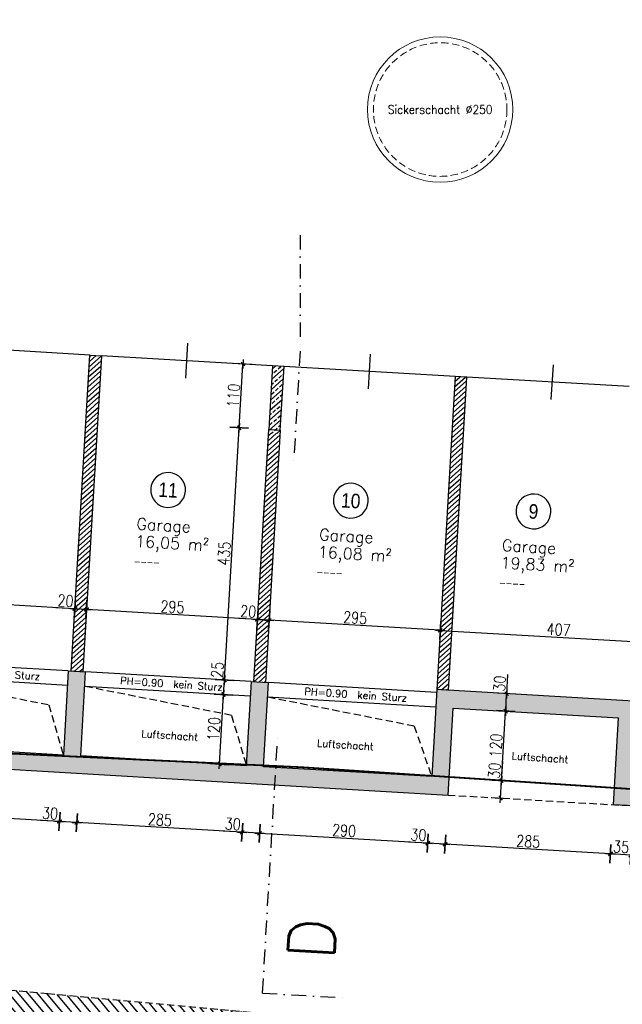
# Model space of a CAD drawing. Header units: centimetres. Extents: x -18458 to 60221, y -11985 to 33979.
# Tile 31 of 50: x 6736 to 7773, y -668 to 1027. Entities that reach past the tile are written whole.
import ezdxf
from ezdxf.enums import TextEntityAlignment as Align

# ---------------------------------------------------------------- set-up
doc = ezdxf.new("R2010")
doc.units = ezdxf.units.CM
doc.header["$LTSCALE"] = 50
doc.header["$MEASUREMENT"] = 0
doc.header["$PDMODE"] = 34
doc.linetypes.add('HIDDEN', pattern=[0.375, 0.25, -0.125])
doc.linetypes.add('STRICHPUNKT', pattern=[1, 0.5, -0.25, 0, -0.25])
for name, color, linetype in [('01_ansicht', 251, 'Continuous'), ('01_Bemassung', 150, 'Continuous'), ('01_Draufsicht', 251, 'Continuous'), ('01_Dünn', 4, 'Continuous'), ('01_Grundriss_verdeckt', 3, 'HIDDEN'), ('01_Mauern', 1, 'Continuous'), ('01_Raumstempel', 2, 'Continuous'), ('01_Schlitze_Schächte', 52, 'Continuous'), ('01_Schraff_Beton', 5, 'Continuous'), ('01_Schraff_Betonziegel', 125, 'Continuous'), ('01_Text', 2, 'Continuous'), ('01_Tueren', 7, 'Continuous'), ('A-colgrid', 2, 'Continuous')]:
    doc.layers.add(name, color=color, linetype=linetype)
doc.layers.add('01_Grenzen', color=7, linetype='Continuous', true_color=0x3c64f6)
doc.layers.add('04_Inst_Weisswasser', color=142, linetype='Continuous', lineweight=9)
doc.styles.add('ReHe', font='AVGARDN.TTF')
doc.styles.add('Romans', font='Romans.shx')
doc.styles.add('SIPLEX1', font='romans.shx', dxfattribs={"width": 0.8})
doc.dimstyles.new('BEM-50_grundrisse', dxfattribs={"dimscale": 1.6, "dimtxt": 12.5, "dimasz": 0.4, "dimexe": 0.1, "dimexo": 0.5, "dimgap": 2, "dimtad": 1, "dimdec": 0, "dimrnd": 0.5, "dimzin": 12, "dimdsep": 46, "dimtxsty": 'SIPLEX1', "dimblk": 'bempkt', "dimcen": -0.2, "dimdle": 0.05, "dimse1": 1, "dimse2": 1, "dimclrd": 256, "dimclre": 256, "dimclrt": 256, "dimazin": 0, "dimtfac": 1, "dimtdec": 0, "dimtmove": 0, "dimatfit": 2, "dimldrblk": 'BEMPU', "dimfxl": 0, "dimtvp": 1, "dimtolj": 1, "dimtzin": 0, "dimarcsym": 0})
pattern_1 = [(41.6422, (6529.892, -76.647), (-4.15298, 4.670682), [])]

# ---------------------------------------------------------------- blocks, each defined once
blk = doc.blocks.new('rs_Garage')
at = {"layer": '01_Text', "color": 0}
blk.add_arc((0, 40), 30, 180.191, 179.809, dxfattribs=at)
at = {"layer": '01_Text', "color": 0, "style": 'ReHe', "width": 0.9}
blk.add_attdef('GAR_NR', text='', height=25, dxfattribs=at).set_placement((0, 40), align=Align.MIDDLE_CENTER)
at = {"layer": '01_Text', "color": 0, "style": 'Romans'}
for tag, p in [('R_Bez', (-50.8, -31)), ('GAR_FL', (-51.2, -61))]:
    blk.add_attdef(tag, p, '', height=20, dxfattribs=at)
at = {"layer": 'Defpoints', "color": 91, "style": 'Romans'}
blk.add_attdef('Br_fl', (-51.5, -91), '', height=10, dxfattribs=at)
blk = doc.blocks.new('bempkt')
at = {"layer": '01_Bemassung', "color": 0}
for p, q in [((12.5, 0), (-12.5, 0)), ((-4.95, -4.95), (4.95, 4.95)), ((0, -25), (0, 25))]:
    blk.add_line(p, q, dxfattribs=at)
blk = doc.blocks.new('*D124')
at = {"layer": '01_Bemassung', "lineweight": -2}
blk.add_line((7786.8, -410.7), (7753.2, -408.7), dxfattribs=at)
at = {"layer": 'Defpoints', "color": 0}
for p in [(7757.5, -324), (7792.5, -326), (7752.5, -408.7)]:
    blk.add_point(p, dxfattribs=at)
at = {"layer": '01_Bemassung', "lineweight": -2, "xscale": 0.6400000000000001, "yscale": 0.6400000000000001, "zscale": 0.6400000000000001}
for p, rotation in [((7752.5, -408.7), 176.6421808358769), ((7787.5, -410.7), 356.6421808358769)]:
    blk.add_blockref('bempkt', p, dxfattribs=dict(at, rotation=rotation))
at = {"layer": '01_Bemassung', "insert": (7770.8, -396.5), "char_height": 20, "attachment_point": 5, "rotation": 356.6422, "style": 'SIPLEX1'}
blk.add_mtext('\\A1;35', dxfattribs=at)
blk = doc.blocks.new('BEMPU')
at = {"layer": '01_Bemassung', "color": 4}
for p, q in [((5, 0), (-5, 0)), ((0, -25), (0, 25))]:
    blk.add_line(p, q, dxfattribs=at)
blk.add_circle((0, 0), 2.5, dxfattribs=at)
blk = doc.blocks.new('*D125')
at = {"layer": '01_Bemassung', "lineweight": -2}
blk.add_line((7751.9, -408.6), (7468.7, -392), dxfattribs=at)
at = {"layer": 'Defpoints', "color": 0}
for p in [(7473, -307.3), (7757.5, -324), (7468, -392)]:
    blk.add_point(p, dxfattribs=at)
at = {"layer": '01_Bemassung', "lineweight": -2, "xscale": 0.6400000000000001, "yscale": 0.6400000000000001, "zscale": 0.6400000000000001}
for p, rotation in [((7468, -392), 176.6421808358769), ((7752.5, -408.7), 356.6421808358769)]:
    blk.add_blockref('bempkt', p, dxfattribs=dict(at, rotation=rotation))
at = {"layer": '01_Bemassung', "insert": (7611.1, -387.1), "char_height": 20, "attachment_point": 5, "rotation": 356.6422, "style": 'SIPLEX1'}
blk.add_mtext('\\A1;285', dxfattribs=at)
blk = doc.blocks.new('*D126')
at = {"layer": '01_Bemassung', "lineweight": -2}
for p, q in [((7438.1, -390.2), (7405.2, -388.3)), ((7467.4, -391.9), (7438.7, -390.2))]:
    blk.add_line(p, q, dxfattribs=at)
at = {"layer": 'Defpoints', "color": 0}
for p in [(7444.8, -275.6), (7473, -307.3), (7438.1, -390.2)]:
    blk.add_point(p, dxfattribs=at)
at = {"layer": '01_Bemassung', "lineweight": -2, "xscale": 0.6400000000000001, "yscale": 0.6400000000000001, "zscale": 0.6400000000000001}
for p, rotation in [((7438.1, -390.2), 176.6421808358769), ((7468, -392), 356.6421808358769)]:
    blk.add_blockref('bempkt', p, dxfattribs=dict(at, rotation=rotation))
at = {"layer": '01_Bemassung', "insert": (7422.1, -376), "char_height": 20, "attachment_point": 5, "rotation": 356.6422, "style": 'SIPLEX1'}
blk.add_mtext('\\A1;30', dxfattribs=at)
blk = doc.blocks.new('*D127')
at = {"layer": '01_Bemassung', "lineweight": -2}
blk.add_line((7437.4, -390.2), (7149.2, -373.3), dxfattribs=at)
at = {"layer": 'Defpoints', "color": 0}
for p in [(7155.3, -258.6), (7444.8, -275.6), (7148.6, -373.2)]:
    blk.add_point(p, dxfattribs=at)
at = {"layer": '01_Bemassung', "lineweight": -2, "xscale": 0.6400000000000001, "yscale": 0.6400000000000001, "zscale": 0.6400000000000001}
for p, rotation in [((7148.6, -373.2), 176.6421808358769), ((7438.1, -390.2), 356.6421808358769)]:
    blk.add_blockref('bempkt', p, dxfattribs=dict(at, rotation=rotation))
at = {"layer": '01_Bemassung', "insert": (7294.1, -368.5), "char_height": 20, "attachment_point": 5, "rotation": 356.6422, "style": 'SIPLEX1'}
blk.add_mtext('\\A1;290', dxfattribs=at)
blk = doc.blocks.new('*D128')
at = {"layer": '01_Bemassung', "lineweight": -2}
for p, q in [((7118.6, -371.5), (7085.7, -369.5)), ((7147.9, -373.2), (7119.3, -371.5))]:
    blk.add_line(p, q, dxfattribs=at)
at = {"layer": 'Defpoints', "color": 0}
for p in [(7125.4, -256.8), (7155.3, -258.6), (7118.6, -371.5)]:
    blk.add_point(p, dxfattribs=at)
at = {"layer": '01_Bemassung', "lineweight": -2, "xscale": 0.6400000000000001, "yscale": 0.6400000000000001, "zscale": 0.6400000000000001}
for p, rotation in [((7118.6, -371.5), 176.6421808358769), ((7148.6, -373.2), 356.6421808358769)]:
    blk.add_blockref('bempkt', p, dxfattribs=dict(at, rotation=rotation))
at = {"layer": '01_Bemassung', "insert": (7102.6, -357.3), "char_height": 20, "attachment_point": 5, "rotation": 356.6422, "style": 'SIPLEX1'}
blk.add_mtext('\\A1;30', dxfattribs=at)
blk = doc.blocks.new('*D129')
at = {"layer": '01_Bemassung', "lineweight": -2}
blk.add_line((7118, -371.4), (6834.8, -354.8), dxfattribs=at)
at = {"layer": 'Defpoints', "color": 0}
for p in [(6840.8, -240.1), (7125.4, -256.8), (6834.1, -354.8)]:
    blk.add_point(p, dxfattribs=at)
at = {"layer": '01_Bemassung', "lineweight": -2, "xscale": 0.6400000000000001, "yscale": 0.6400000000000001, "zscale": 0.6400000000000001}
for p, rotation in [((6834.1, -354.8), 176.6421808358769), ((7118.6, -371.5), 356.6421808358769)]:
    blk.add_blockref('bempkt', p, dxfattribs=dict(at, rotation=rotation))
at = {"layer": '01_Bemassung', "insert": (6977.2, -349.9), "char_height": 20, "attachment_point": 5, "rotation": 356.6422, "style": 'SIPLEX1'}
blk.add_mtext('\\A1;285', dxfattribs=at)
blk = doc.blocks.new('*D130')
at = {"layer": '01_Bemassung', "lineweight": -2}
for p, q in [((6804.2, -353), (6771.3, -351.1)), ((6833.5, -354.7), (6804.8, -353.1))]:
    blk.add_line(p, q, dxfattribs=at)
at = {"layer": 'Defpoints', "color": 0}
for p in [(6810.9, -238.4), (6840.8, -240.1), (6804.2, -353)]:
    blk.add_point(p, dxfattribs=at)
at = {"layer": '01_Bemassung', "lineweight": -2, "xscale": 0.6400000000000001, "yscale": 0.6400000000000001, "zscale": 0.6400000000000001}
for p, rotation in [((6804.2, -353), 176.6421808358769), ((6834.1, -354.8), 356.6421808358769)]:
    blk.add_blockref('bempkt', p, dxfattribs=dict(at, rotation=rotation))
at = {"layer": '01_Bemassung', "insert": (6788.2, -338.9), "char_height": 20, "attachment_point": 5, "rotation": 356.6422, "style": 'SIPLEX1'}
blk.add_mtext('\\A1;30', dxfattribs=at)
blk = doc.blocks.new('*D131')
at = {"layer": '01_Bemassung', "lineweight": -2}
blk.add_line((6803.5, -353), (6520.3, -336.4), dxfattribs=at)
at = {"layer": 'Defpoints', "color": 0}
for p in [(6526.4, -221.7), (6810.9, -238.4), (6519.7, -336.3)]:
    blk.add_point(p, dxfattribs=at)
at = {"layer": '01_Bemassung', "lineweight": -2, "xscale": 0.6400000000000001, "yscale": 0.6400000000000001, "zscale": 0.6400000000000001}
for p, rotation in [((6519.7, -336.3), 176.6421808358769), ((6804.2, -353), 356.6421808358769)]:
    blk.add_blockref('bempkt', p, dxfattribs=dict(at, rotation=rotation))
at = {"layer": '01_Bemassung', "insert": (6662.7, -331.5), "char_height": 20, "attachment_point": 5, "rotation": 356.6422, "style": 'SIPLEX1'}
blk.add_mtext('\\A1;285', dxfattribs=at)
blk = doc.blocks.new('*D135')
at = {"layer": '01_Bemassung', "lineweight": -2}
for p, q in [((7565.1, -282.6), (7567, -249.7)), ((7563.4, -311.9), (7565.1, -283.3))]:
    blk.add_line(p, q, dxfattribs=at)
at = {"layer": 'Defpoints', "color": 0}
for p in [(7444.8, -275.6), (7565.1, -282.6), (7473, -307.3)]:
    blk.add_point(p, dxfattribs=at)
at = {"layer": '01_Bemassung', "lineweight": -2, "xscale": 0.6400000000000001, "yscale": 0.6400000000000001, "zscale": 0.6400000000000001}
for p, rotation in [((7565.1, -282.6), 86.64218083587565), ((7563.3, -312.6), 266.6421808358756)]:
    blk.add_blockref('bempkt', p, dxfattribs=dict(at, rotation=rotation))
at = {"layer": '01_Bemassung', "insert": (7552.9, -265.1), "char_height": 20, "attachment_point": 5, "rotation": 86.6422, "style": 'SIPLEX1'}
blk.add_mtext('\\A1;30', dxfattribs=at)
blk = doc.blocks.new('*D136')
at = {"layer": '01_Bemassung', "lineweight": -2}
blk.add_line((7565.1, -282), (7572.1, -163.5), dxfattribs=at)
at = {"layer": 'Defpoints', "color": 0}
for p in [(7481.8, -157.5), (7572.1, -162.8), (7444.8, -275.6)]:
    blk.add_point(p, dxfattribs=at)
at = {"layer": '01_Bemassung', "lineweight": -2, "xscale": 0.6400000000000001, "yscale": 0.6400000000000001, "zscale": 0.6400000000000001}
for p, rotation in [((7572.1, -162.8), 86.64218083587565), ((7565.1, -282.6), 266.6421808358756)]:
    blk.add_blockref('bempkt', p, dxfattribs=dict(at, rotation=rotation))
at = {"layer": '01_Bemassung', "insert": (7555.4, -222), "char_height": 20, "attachment_point": 5, "rotation": 86.6422, "style": 'SIPLEX1'}
blk.add_mtext('\\A1;120', dxfattribs=at)
blk = doc.blocks.new('*D137')
at = {"layer": '01_Bemassung', "lineweight": -2}
for p, q in [((7573.9, -132.9), (7575.8, -100)), ((7572.2, -162.2), (7573.8, -133.5))]:
    blk.add_line(p, q, dxfattribs=at)
at = {"layer": 'Defpoints', "color": 0}
for p in [(7453.6, -125.8), (7573.9, -132.9), (7481.8, -157.5)]:
    blk.add_point(p, dxfattribs=at)
at = {"layer": '01_Bemassung', "lineweight": -2, "xscale": 0.6400000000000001, "yscale": 0.6400000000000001, "zscale": 0.6400000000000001}
for p, rotation in [((7573.9, -132.9), 86.64218083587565), ((7572.1, -162.8), 266.6421808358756)]:
    blk.add_blockref('bempkt', p, dxfattribs=dict(at, rotation=rotation))
at = {"layer": '01_Bemassung', "insert": (7561.7, -115.4), "char_height": 20, "attachment_point": 5, "rotation": 86.6422, "style": 'SIPLEX1'}
blk.add_mtext('\\A1;30', dxfattribs=at)
blk = doc.blocks.new('*D153')
at = {"layer": '01_Bemassung', "lineweight": -2}
blk.add_line((7460.2, -23.8), (7864.8, -47.5), dxfattribs=at)
at = {"layer": 'Defpoints', "color": 0}
for p in [(7865.4, -47.6), (7457.5, -60.1), (7863.3, -84)]:
    blk.add_point(p, dxfattribs=at)
at = {"layer": '01_Bemassung', "lineweight": -2, "xscale": 0.6400000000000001, "yscale": 0.6400000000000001, "zscale": 0.6400000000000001}
for p, rotation in [((7459.6, -23.8), 176.6421808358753), ((7865.4, -47.6), 356.6421808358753)]:
    blk.add_blockref('bempkt', p, dxfattribs=dict(at, rotation=rotation))
at = {"layer": '01_Bemassung', "insert": (7663.3, -22.5), "char_height": 20, "attachment_point": 5, "rotation": 356.6422, "style": 'SIPLEX1'}
blk.add_mtext('\\A1;407', dxfattribs=at)
blk = doc.blocks.new('*D263')
at = {"layer": '01_Bemassung', "lineweight": -2}
blk.add_line((7458.9, -23.7), (7165.7, -6.5), dxfattribs=at)
at = {"layer": 'Defpoints', "color": 0}
for p in [(7165.1, -6.5), (7162.7, -47.9), (7457.5, -60.1)]:
    blk.add_point(p, dxfattribs=at)
at = {"layer": '01_Bemassung', "lineweight": -2, "xscale": 0.6400000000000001, "yscale": 0.6400000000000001, "zscale": 0.6400000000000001}
for p, rotation in [((7165.1, -6.5), 176.6421808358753), ((7459.6, -23.8), 356.6421808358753)]:
    blk.add_blockref('bempkt', p, dxfattribs=dict(at, rotation=rotation))
at = {"layer": '01_Bemassung', "insert": (7313.1, -2), "char_height": 20, "attachment_point": 5, "rotation": 356.6422, "style": 'SIPLEX1'}
blk.add_mtext('\\A1;295', dxfattribs=at)
blk = doc.blocks.new('*D264')
at = {"layer": '01_Bemassung', "lineweight": -2}
for p, q in [((7145.1, -5.3), (7112.2, -3.4)), ((7164.5, -6.5), (7145.8, -5.4))]:
    blk.add_line(p, q, dxfattribs=at)
at = {"layer": 'Defpoints', "color": 0}
for p in [(7145.1, -5.3), (7142.7, -46.7), (7162.7, -47.9)]:
    blk.add_point(p, dxfattribs=at)
at = {"layer": '01_Bemassung', "lineweight": -2, "xscale": 0.6400000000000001, "yscale": 0.6400000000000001, "zscale": 0.6400000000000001}
for p, rotation in [((7145.1, -5.3), 176.6421808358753), ((7165.1, -6.5), 356.6421808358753)]:
    blk.add_blockref('bempkt', p, dxfattribs=dict(at, rotation=rotation))
at = {"layer": '01_Bemassung', "insert": (7129.1, 8.8), "char_height": 20, "attachment_point": 5, "rotation": 356.6422, "style": 'SIPLEX1'}
blk.add_mtext('\\A1;20', dxfattribs=at)
blk = doc.blocks.new('*D265')
at = {"layer": '01_Bemassung', "lineweight": -2}
blk.add_line((7144.5, -5.3), (6851.3, 11.9), dxfattribs=at)
at = {"layer": 'Defpoints', "color": 0}
for p in [(6850.6, 12), (6848.2, -29.4), (7142.7, -46.7)]:
    blk.add_point(p, dxfattribs=at)
at = {"layer": '01_Bemassung', "lineweight": -2, "xscale": 0.6400000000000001, "yscale": 0.6400000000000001, "zscale": 0.6400000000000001}
for p, rotation in [((6850.6, 12), 176.6421808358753), ((7145.1, -5.3), 356.6421808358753)]:
    blk.add_blockref('bempkt', p, dxfattribs=dict(at, rotation=rotation))
at = {"layer": '01_Bemassung', "insert": (6998.7, 16.5), "char_height": 20, "attachment_point": 5, "rotation": 356.6422, "style": 'SIPLEX1'}
blk.add_mtext('\\A1;295', dxfattribs=at)
blk = doc.blocks.new('*D266')
at = {"layer": '01_Bemassung', "lineweight": -2}
for p, q in [((6830.7, 13.1), (6797.8, 15.1)), ((6850, 12), (6831.3, 13.1))]:
    blk.add_line(p, q, dxfattribs=at)
at = {"layer": 'Defpoints', "color": 0}
for p in [(6830.7, 13.1), (6828.2, -28.2), (6848.2, -29.4)]:
    blk.add_point(p, dxfattribs=at)
at = {"layer": '01_Bemassung', "lineweight": -2, "xscale": 0.6400000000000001, "yscale": 0.6400000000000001, "zscale": 0.6400000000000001}
for p, rotation in [((6830.7, 13.1), 176.6421808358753), ((6850.6, 12), 356.6421808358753)]:
    blk.add_blockref('bempkt', p, dxfattribs=dict(at, rotation=rotation))
at = {"layer": '01_Bemassung', "insert": (6814.7, 27.3), "char_height": 20, "attachment_point": 5, "rotation": 356.6422, "style": 'SIPLEX1'}
blk.add_mtext('\\A1;20', dxfattribs=at)
blk = doc.blocks.new('*D267')
at = {"layer": '01_Bemassung', "lineweight": -2}
blk.add_line((6830, 13.2), (6536.8, 30.4), dxfattribs=at)
at = {"layer": 'Defpoints', "color": 0}
for p in [(6536.2, 30.4), (6533.7, -11), (6828.2, -28.2)]:
    blk.add_point(p, dxfattribs=at)
at = {"layer": '01_Bemassung', "lineweight": -2, "xscale": 0.6400000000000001, "yscale": 0.6400000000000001, "zscale": 0.6400000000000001}
for p, rotation in [((6536.2, 30.4), 176.6421808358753), ((6830.7, 13.1), 356.6421808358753)]:
    blk.add_blockref('bempkt', p, dxfattribs=dict(at, rotation=rotation))
at = {"layer": '01_Bemassung', "insert": (6684.2, 34.9), "char_height": 20, "attachment_point": 5, "rotation": 356.6422, "style": 'SIPLEX1'}
blk.add_mtext('\\A1;295', dxfattribs=at)
blk = doc.blocks.new('*D319')
at = {"layer": '01_Bemassung', "lineweight": -2}
blk.add_line((7079.7, -253.5), (7086.7, -135), dxfattribs=at)
at = {"layer": 'Defpoints', "color": 0}
for p in [(7086.7, -134.4), (7132.4, -137), (7125.4, -256.8)]:
    blk.add_point(p, dxfattribs=at)
at = {"layer": '01_Bemassung', "lineweight": -2, "xscale": 0.6400000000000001, "yscale": 0.6400000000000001, "zscale": 0.6400000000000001}
for p, rotation in [((7086.7, -134.4), 86.64218083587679), ((7079.7, -254.2), 266.6421808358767)]:
    blk.add_blockref('bempkt', p, dxfattribs=dict(at, rotation=rotation))
at = {"layer": '01_Bemassung', "insert": (7070, -193.5), "char_height": 20, "attachment_point": 5, "rotation": 86.6422, "style": 'SIPLEX1'}
blk.add_mtext('\\A1;120', dxfattribs=at)
blk = doc.blocks.new('*D320')
at = {"layer": '01_Bemassung', "lineweight": -2}
for p, q in [((7088.2, -109.4), (7090.1, -76.5)), ((7086.7, -133.7), (7088.1, -110))]:
    blk.add_line(p, q, dxfattribs=at)
at = {"layer": 'Defpoints', "color": 0}
for p in [(7088.2, -109.4), (7133.9, -112.1), (7132.4, -137)]:
    blk.add_point(p, dxfattribs=at)
at = {"layer": '01_Bemassung', "lineweight": -2, "xscale": 0.6400000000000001, "yscale": 0.6400000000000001, "zscale": 0.6400000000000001}
for p, rotation in [((7088.2, -109.4), 86.64218083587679), ((7086.7, -134.4), 266.6421808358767)]:
    blk.add_blockref('bempkt', p, dxfattribs=dict(at, rotation=rotation))
at = {"layer": '01_Bemassung', "insert": (7076, -91.9), "char_height": 20, "attachment_point": 5, "rotation": 86.6422, "style": 'SIPLEX1'}
blk.add_mtext('\\A1;25', dxfattribs=at)
blk = doc.blocks.new('*D321')
at = {"layer": '01_Bemassung', "lineweight": -2}
blk.add_line((7088.2, -108.8), (7113.6, 324.2), dxfattribs=at)
at = {"layer": 'Defpoints', "color": 0}
for p in [(7113.6, 324.9), (7164.3, 321.9), (7133.9, -112.1)]:
    blk.add_point(p, dxfattribs=at)
at = {"layer": '01_Bemassung', "lineweight": -2, "xscale": 0.6400000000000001, "yscale": 0.6400000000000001, "zscale": 0.6400000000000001}
for p, rotation in [((7113.6, 324.9), 86.64218083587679), ((7088.2, -109.4), 266.6421808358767)]:
    blk.add_blockref('bempkt', p, dxfattribs=dict(at, rotation=rotation))
at = {"layer": '01_Bemassung', "insert": (7087.7, 108.5), "char_height": 20, "attachment_point": 5, "rotation": 86.6422, "style": 'SIPLEX1'}
blk.add_mtext('\\A1;435', dxfattribs=at)
blk = doc.blocks.new('*D322')
at = {"layer": '01_Bemassung', "lineweight": -2}
blk.add_line((7113.7, 325.5), (7120, 434), dxfattribs=at)
at = {"layer": 'Defpoints', "color": 0}
for p in [(7120.1, 434.7), (7170.8, 431.7), (7164.3, 321.9)]:
    blk.add_point(p, dxfattribs=at)
at = {"layer": '01_Bemassung', "lineweight": -2, "xscale": 0.6400000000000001, "yscale": 0.6400000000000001, "zscale": 0.6400000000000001}
for p, rotation in [((7120.1, 434.7), 86.64218083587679), ((7113.6, 324.9), 266.6421808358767)]:
    blk.add_blockref('bempkt', p, dxfattribs=dict(at, rotation=rotation))
at = {"layer": '01_Bemassung', "insert": (7103.7, 380.5), "char_height": 20, "attachment_point": 5, "rotation": 86.6422, "style": 'SIPLEX1'}
blk.add_mtext('\\A1;110', dxfattribs=at)

msp = doc.modelspace()

# ---------------------------------------------------------------- hatches: boundary and pattern name
at = {"layer": '01_ansicht'}
h = msp.add_hatch(dxfattribs=at)
h.set_pattern_fill('ANSI31', color=256, scale=100, style=0)
h.set_pattern_definition([(309.6439, (3744.827, -58.49), (9.625307, 7.975178), [])])
h.paths.add_polyline_path([(8428.9, -1299.6), (8479.1, -1299.6), (8510.4, -950.3), (7789.5, -881.2), (7795.1, -840.7), (7308.8, -761.4), (7314.8, -697.9), (6784, -649.1), (6510.8, -622.8), (6513.6, -594), (6314.8, -576.3), (6312.2, -603.6), (6202.6, -593.1), (6214.9, -465.1), (6093.1, -453.4), (5950, -187.9), (3744.8, -58.5), (3672.9, -825.7), (3722.7, -830.4), (3790.1, -111.2), (5919.2, -236.2), (6061.8, -500.7), (6160.4, -510.1), (6148, -638.1), (6357.1, -658.2), (6359.8, -630.5), (6459, -639.3), (6456.2, -667.7), (6779.3, -698.9), (7260.3, -743.1), (7254.6, -803.2), (7738.9, -882.2), (7732.9, -926), (8456.2, -995.4)])
at = {"layer": '01_Schraff_Beton'}
h = msp.add_hatch(dxfattribs=at)
h.set_pattern_fill('ANSI33', color=256, scale=50, style=0)
h.paths.add_polyline_path([(8626.9, 2999.9), (7889.4, 2999.9), (7889.4, 3659.9), (5867.6, 3659.9), (5867.6, 3629.9), (7859.4, 3629.9), (7859.4, 2969.9), (8596.9, 2969.9), (8596.9, 2674.9), (8466.9, 2674.9), (8466.9, 2654.9), (8596.9, 2654.9), (8596.9, 2369.9), (7859.4, 2369.9), (7859.4, 2329.9), (8466.9, 2329.9), (8466.9, 2004.9), (7859.4, 2004.9), (7859.4, 1979.9), (8596.9, 1979.9), (8596.9, 1679.9), (7859.4, 1679.9), (7859.4, 1654.9), (8596.9, 1654.9), (8596.9, 1354.9), (8466.9, 1354.9), (8466.9, 1334.9), (8596.9, 1334.9), (8596.9, 1037.4), (8466.9, 1037.4), (8466.9, 1017.4), (8596.9, 1017.4), (8596.9, 737.4), (8466.9, 737.4), (8466.9, 717.4), (8596.9, 717.4), (8596.9, 437.4), (8466.9, 437.4), (8466.9, 407.4), (8596.9, 407.4), (8596.9, 127.4), (8466.9, 127.4), (8466.9, 97.4), (8596.9, 97.4), (8597, -192.9), (7889.4, -151.4), (7889.4, 429.9), (7859.4, 429.9), (7859.4, -149.6), (7453.6, -125.8), (7444.8, -275.6), (7155.3, -258.6), (7163.8, -113.8), (7133.9, -112.1), (7125.4, -256.8), (6840.8, -240.1), (6849.3, -95.4), (6819.4, -93.6), (6810.9, -238.4), (6526.4, -221.7), (6534.9, -76.9), (6504.9, -75.2), (6496.4, -219.9), (6211.9, -203.2), (6220.4, -58.5), (6190.5, -56.7), (6182, -201.5), (5961.7, -188.6), (5978.5, -219.6), (7473, -307.3), (7481.8, -157.5), (7766.3, -174.2), (7757.5, -324), (7792.5, -326), (7801.2, -176.3), (8596.9, -223), (8596.9, -373.2), (8626.9, -375)])
h.paths.add_polyline_path([(8596.9, 2004.9), (8491.9, 2004.9), (8491.9, 2329.9), (8596.9, 2329.9)], flags=16)
h = msp.add_hatch(dxfattribs=at)
h.set_pattern_fill('ANSI33', color=256, scale=50, style=0)
h.set_pattern_definition([(41.6422, (6835.858, -239.848), (-8.30596, 9.34136), []), (41.6422, (6844.682, -240.366), (-8.30596, 9.34136), [6.25, -3.125])])
h.paths.add_polyline_path([(7190.7, 430.5), (7170.8, 431.7), (7164, 316.1), (7184, 315)])
at = {"layer": '01_Schraff_Betonziegel'}
h = msp.add_hatch(dxfattribs=at)
h.set_pattern_fill('ANSI31', color=256, scale=50, style=0)
h.set_pattern_definition(pattern_1)
h.paths.add_polyline_path([(6876.3, 449), (6856.3, 450.1), (6824.4, -93.9), (6844.4, -95.1)])
h = msp.add_hatch(dxfattribs=at)
h.set_pattern_fill('ANSI31', color=256, scale=50, style=0)
h.set_pattern_definition(pattern_1)
h.paths.add_polyline_path([(7505.2, 412.1), (7485.2, 413.2), (7453.6, -125.8), (7473.6, -127)])
h = msp.add_hatch(dxfattribs=at)
h.set_pattern_fill('ANSI31', color=256, scale=50, style=0)
h.set_pattern_definition(pattern_1)
h.paths.add_polyline_path([(7184, 315), (7164, 316.1), (7138.8, -112.4), (7158.8, -113.5)])

# ---------------------------------------------------------------- linework, layer by layer
at = {"layer": '01_Draufsicht'}
for p, q in [((6819.4, -93.6), (6534.9, -76.9)), ((7133.9, -112.1), (6849.3, -95.4)), ((6817.9, -118.6), (6533.4, -101.9)), ((7453.3, -130.8), (7163.8, -113.8)), ((7132.4, -137), (6847.9, -120.3)), ((7451.8, -155.8), (7162.3, -138.8))]:
    msp.add_line(p, q, dxfattribs=at)
at = {"layer": '01_Dünn', "linetype": 'HIDDEN'}
msp.add_lwpolyline([(3672.9, -825.7), (3744.8, -58.5), (5950, -187.9), (6093.1, -453.4), (6214.9, -465.1), (6202.6, -593.1), (6312.2, -603.6), (6314.8, -576.3), (6513.6, -594), (6510.8, -622.8), (6784, -649.1), (7314.8, -697.9), (7308.8, -761.4), (7795.1, -840.7), (7789.5, -881.2), (8510.4, -950.3), (8479.1, -1299.6)], dxfattribs=at)
at = {"layer": '01_Grenzen', "linetype": 'STRICHPUNKT', "const_width": 3}
msp.add_lwpolyline([(8825.3, 4800.9), (8046.5, 4626.1), (7291.1, 4447.8), (6752.6, 4129.5), (6497.6, 4065.4), (5921.8, 3980.5), (5927.6, 3659.9), (830.7, 3659.9), (796.4, 3597.7), (721.1, 3457), (413.7, 2891.3), (-656, 944.6), (-1092.3, 177), (509.1, 107.3), (3605.6, -49.4), (6371.7, -219.6), (7220.6, -259.4), (8865.8, -368.2), (8841.7, 1305.7), (8834.5, 3007.4), (8830.4, 3481.3), (8821.5, 4491.8), (8825.3, 4800.9)], dxfattribs=at)
at = {"layer": '01_Grundriss_verdeckt'}
msp.add_line((7473, -307.3), (8626.9, -375), dxfattribs=at)
at = {"layer": '01_Mauern'}
for p, q in [((7164.3, 321.9), (7184.3, 320.7)), ((6819.4, -93.6), (6810.9, -238.4)), ((6819.4, -93.6), (6849.3, -95.4)), ((6840.8, -240.1), (6849.3, -95.4)), ((7133.9, -112.1), (7125.4, -256.8)), ((7133.9, -112.1), (7163.8, -113.8)), ((7155.3, -258.6), (7163.8, -113.8)), ((7453.6, -125.8), (7444.8, -275.6)), ((7859.4, -149.6), (7453.6, -125.8)), ((7473, -307.3), (7481.8, -157.5)), ((7481.8, -157.5), (7766.3, -174.2)), ((7757.5, -324), (7766.3, -174.2)), ((5978.5, -219.6), (7473, -307.3)), ((6810.9, -238.4), (6526.4, -221.7)), ((7125.4, -256.8), (6840.8, -240.1)), ((7444.8, -275.6), (7155.3, -258.6)), ((7792.5, -326), (7757.5, -324))]:
    msp.add_line(p, q, dxfattribs=at)
msp.add_lwpolyline([(7184.3, 320.7), (7190.7, 430.5), (7170.8, 431.7), (7164.3, 321.9)], dxfattribs=at)
at = {"layer": '01_Schlitze_Schächte', "linetype": 'HIDDEN'}
for p, q in [((6533.4, -101.9), (6785.9, -151.8)), ((7100.4, -170.2), (6847.9, -120.3)), ((6785.9, -151.8), (6810.9, -238.4)), ((7414.8, -188.7), (7162.3, -138.8)), ((7100.4, -170.2), (7125.5, -254.9)), ((7414.8, -188.7), (7444.8, -275.6))]:
    msp.add_line(p, q, dxfattribs=at)
at = {"layer": '01_Schraff_Betonziegel'}
for p, q in [((6824.4, -93.9), (6856.3, 450.1)), ((6876.3, 449), (6844.4, -95.1)), ((6856.3, 450.1), (6876.3, 449)), ((7485.2, 413.2), (7453.6, -125.8)), ((7473.6, -127), (7505.2, 412.1)), ((7505.2, 412.1), (7485.2, 413.2)), ((7138.8, -112.4), (7164.3, 321.9)), ((7184.3, 320.7), (7158.8, -113.5))]:
    msp.add_line(p, q, dxfattribs=at)
at = {"layer": '01_Text', "color": 190, "linetype": 'STRICHPUNKT'}
for p, q in [((7218.5, 656.7), (7218.5, 456.7)), ((7218.5, 456.7), (7206.8, 257)), ((7153.7, -648.2), (7180.1, -199)), ((7153.7, -648.2), (7303.5, -657))]:
    msp.add_line(p, q, dxfattribs=at)
at = {"layer": '01_Tueren'}
for p, q in [((6856.3, 450.1), (6561.8, 467.4)), ((7021.8, 410.4), (7025.3, 470.3)), ((7170.8, 431.7), (6876.3, 449)), ((7336.2, 391.9), (7339.7, 451.8)), ((7485.2, 413.2), (7190.7, 430.5)), ((7650.7, 373.5), (7654.2, 433.4)), ((7784.7, 395.7), (7505.2, 412.1))]:
    msp.add_line(p, q, dxfattribs=at)
at = {"layer": '04_Inst_Weisswasser'}
msp.add_circle((7459.4, 872.7), 125, dxfattribs=at)
at = {"layer": '04_Inst_Weisswasser', "color": 142, "linetype": 'HIDDEN'}
msp.add_circle((7459.4, 872.7), 115, dxfattribs=at)

# ---------------------------------------------------------------- block references
at = {"layer": 'A-colgrid', "rotation": 356.6421808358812}
for p, values in [((6988.8, 177.8), {'GAR_NR': '11', 'R_Bez': 'Garage', 'GAR_FL': '16,05 m²', 'Br_fl': '----'}), ((7303.2, 159.4), {'GAR_NR': '10', 'R_Bez': 'Garage', 'GAR_FL': '16,08 m²', 'Br_fl': '----'}), ((7617.7, 140.9), {'GAR_NR': '9', 'R_Bez': 'Garage', 'GAR_FL': '19,83 m²', 'Br_fl': '----'})]:
    msp.add_blockref('rs_Garage', p, dxfattribs=at).add_auto_attribs(values)

# ---------------------------------------------------------------- texts
at = {"layer": '01_Raumstempel', "style": 'Romans'}
for s, p in [('PH=0.90  kein Sturz', (6682.1, -103.7)), ('PH=0.90  kein Sturz', (6996.6, -122.2)), ('PH=0.90  kein Sturz', (7313.5, -140.8)), ('Luftschacht', (6993.5, -210.9)), ('Luftschacht', (7295.8, -227.2)), ('Luftschacht', (7630.9, -249.2))]:
    msp.add_text(s, height=12.5, rotation=356.2422, dxfattribs=at).set_placement(p, align=Align.CENTER)
at = {"layer": '01_Text', "color": 190, "linetype": 'STRICHPUNKT', "style": 'Romans'}
msp.add_text('D', height=80, rotation=86.6422, dxfattribs=at).set_placement((7278.6, -556.8), align=Align.CENTER)
at = {"layer": '04_Inst_Weisswasser', "style": 'SIPLEX1', "width": 0.9}
msp.add_text('Sickerschacht %%C250', height=15, dxfattribs=at).set_placement((7459.4, 872.7), align=Align.MIDDLE_CENTER)

# ---------------------------------------------------------------- dimensions: what is measured, and where the dimension line sits
at = {"layer": '01_Bemassung'}
for base, p1, p2, angle, picture, middle in [((7120.1, 434.7), (7164.3, 321.9), (7170.8, 431.7), 86.6422, '*D322', (7103.7, 380.5)), ((7113.6, 324.9), (7133.9, -112.1), (7164.3, 321.9), 86.6422, '*D321', (7087.7, 108.5)), ((6536.2, 30.4), (6828.2, -28.2), (6533.7, -11), 356.6422, '*D267', (6684.2, 34.9)), ((6830.7, 13.1), (6848.2, -29.4), (6828.2, -28.2), 356.6422, '*D266', (6814.7, 27.3)), ((6850.6, 12), (7142.7, -46.7), (6848.2, -29.4), 356.6422, '*D265', (6998.7, 16.5)), ((7145.1, -5.3), (7162.7, -47.9), (7142.7, -46.7), 356.6422, '*D264', (7129.1, 8.8)), ((7165.1, -6.5), (7457.5, -60.1), (7162.7, -47.9), 356.6422, '*D263', (7313.1, -2)), ((7865.4, -47.6), (7457.5, -60.1), (7863.3, -84), 356.6422, '*D153', (7663.3, -22.5)), ((7088.2, -109.4), (7132.4, -137), (7133.9, -112.1), 86.6422, '*D320', (7076, -91.9)), ((7573.9, -132.9), (7481.8, -157.5), (7453.6, -125.8), 86.6422, '*D137', (7561.7, -115.4)), ((7086.7, -134.4), (7125.4, -256.8), (7132.4, -137), 86.6422, '*D319', (7070, -193.5)), ((7572.1, -162.8), (7444.8, -275.6), (7481.8, -157.5), 86.6422, '*D136', (7555.4, -222)), ((6519.7, -336.3), (6810.9, -238.4), (6526.4, -221.7), 356.6422, '*D131', (6662.7, -331.5)), ((6804.2, -353), (6840.8, -240.1), (6810.9, -238.4), 356.6422, '*D130', (6788.2, -338.9)), ((6834.1, -354.8), (7125.4, -256.8), (6840.8, -240.1), 356.6422, '*D129', (6977.2, -349.9)), ((7565.1, -282.6), (7473, -307.3), (7444.8, -275.6), 86.6422, '*D135', (7552.9, -265.1)), ((7118.6, -371.5), (7155.3, -258.6), (7125.4, -256.8), 356.6422, '*D128', (7102.6, -357.3)), ((7148.6, -373.2), (7444.8, -275.6), (7155.3, -258.6), 356.6422, '*D127', (7294.1, -368.5)), ((7438.1, -390.2), (7473, -307.3), (7444.8, -275.6), 356.6422, '*D126', (7422.1, -376)), ((7468, -392), (7757.5, -324), (7473, -307.3), 356.6422, '*D125', (7611.1, -387.1)), ((7752.5, -408.7), (7792.5, -326), (7757.5, -324), 356.6422, '*D124', (7770.8, -396.5))]:
    dim = msp.add_linear_dim(base=base, p1=p1, p2=p2, angle=angle, dimstyle='BEM-50_grundrisse', dxfattribs=at)
    dim.commit()
    dim.dimension.update_dxf_attribs({"geometry": picture, "text_midpoint": middle})

doc.saveas('drawing.dxf')
